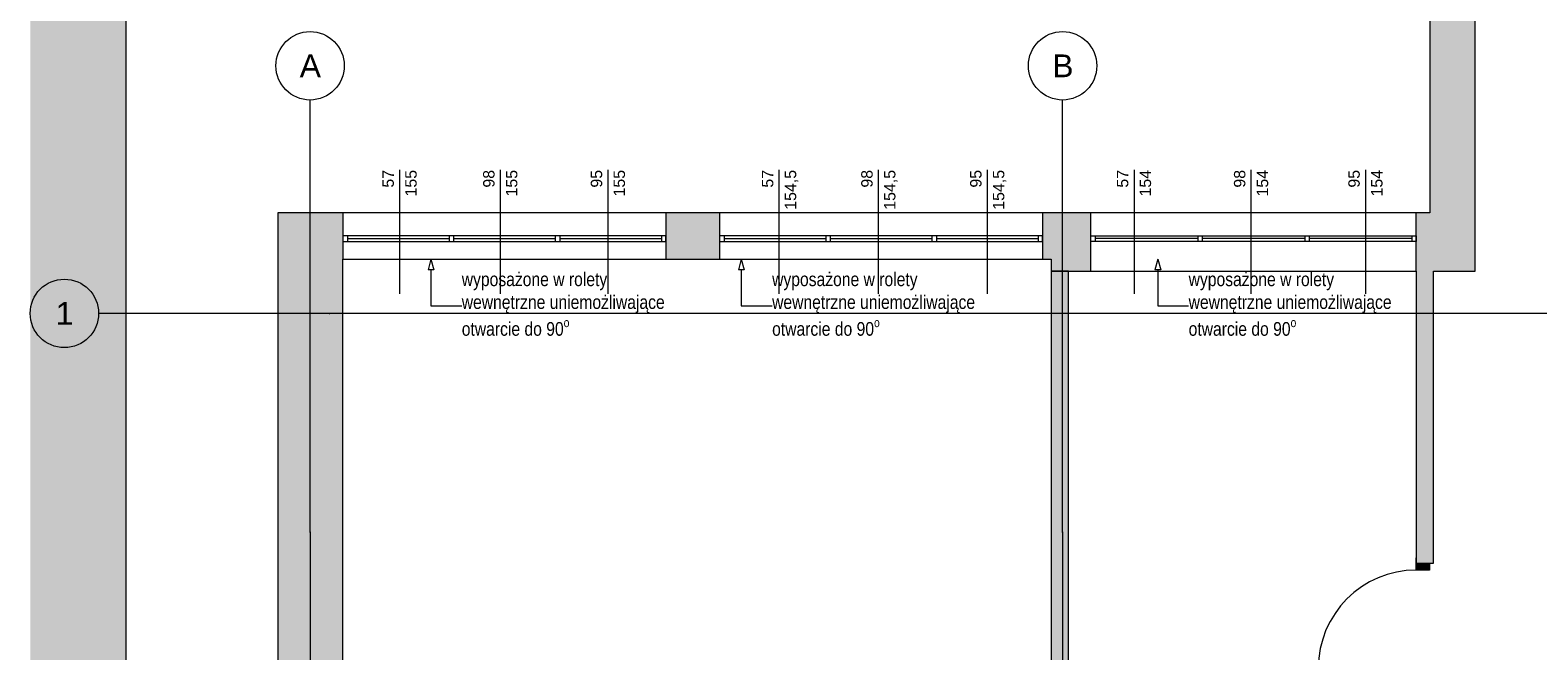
# Paper-space layout 'A-07 INWENTARYZACJA - PIĘTRO 4' of a CAD drawing. Header units: millimetres. Extents: x 0 to 500, y 0 to 350.
# Tile 4 of 13: x 92 to 224, y 219 to 274. Entities that reach past the tile are written whole.
import ezdxf
from ezdxf.xclip import XClip

# ---------------------------------------------------------------- set-up
doc = ezdxf.new("R2010")
doc.units = ezdxf.units.MM
doc.header["$MEASUREMENT"] = 0
doc.header["$XCLIPFRAME"] = 0
doc.linetypes.add('DASHDOTX2', pattern=[1000, 500, -250, 0, -250])
doc.linetypes.add('PRZERYWANA_DU_A', pattern=[550, 350, -200])
for name, color, linetype, lineweight in [('0_Nr_pióra__2', 8, 'Continuous', 13), ('A_stolarka_Nr_pióra__3', 252, 'Continuous', 13), ('A_ściany_Nr_pióra__1', 7, 'Continuous', 20), ('Drzwi Archicad_Nr_pióra__1', 7, 'Continuous', 20)]:
    doc.layers.add(name, color=color, linetype=linetype, lineweight=lineweight)
for name, color, linetype, lineweight, true_color in [('A_opis_Nr_pióra__255', 7, 'Continuous', 15, 0x242424), ('A_opis_Nr_pióra__8', 7, 'Continuous', 13, 0x4c4c4c), ('A_osie_Nr_pióra__16', 7, 'Continuous', 5, 0x0f0f0f), ('A_osie_Nr_pióra__76', 7, 'Continuous', 5, 0x2d2d2d), ('A_ściany_Nr_pióra__19', 7, 'Continuous', 5, 0x191919), ('Okna Archicada_Nr_pióra__19', 7, 'Continuous', 5, 0x191919)]:
    doc.layers.add(name, color=color, linetype=linetype, lineweight=lineweight, true_color=true_color)
for name, color, linetype in [('A_podrys', 7, 'Continuous'), ('A_ściany', 7, 'Continuous'), ('Drzwi Archicad', 7, 'Continuous')]:
    doc.layers.add(name, color=color, linetype=linetype)
doc.styles.add('STYL_AUTOMATYCZNY_1', font='arial.ttf')
doc.styles.add('STYL_AUTOMATYCZNY_2', font='ARIALN.TTF')

# ---------------------------------------------------------------- blocks, each defined once
blk = doc.blocks.new('Rysunek_1_1', base_point=(-1526.98, -281.1))
at = {"linetype": 'Continuous', "lineweight": 0, "true_color": 0x484848}
blk.add_hatch(color=251, dxfattribs=at).paths.add_polyline_path([(91.76, 97.97), (100.14, 97.97), (100.14, 306.78), (91.76, 306.78)])
at = {"layer": 'A_ściany', "linetype": 'Continuous', "lineweight": 0, "true_color": 0x000000}
for points in [[(214.5, 257.78), (218.5, 252.66), (218.5, 302.25), (214.5, 302.25)], [(119.19, 257.78), (113.48, 257.78), (119.19, 253.73)], [(113.48, 257.78), (113.48, 195.74), (119.19, 195.74), (119.19, 253.73)], [(152.22, 253.73), (152.22, 257.78), (147.52, 257.78), (147.52, 253.73)], [(181.31, 253.73), (181.31, 257.78), (180.55, 257.78), (180.55, 253.73)], [(181.31, 257.78), (181.31, 252.66), (184.77, 252.66), (184.77, 257.78)], [(213.33, 257.78), (213.33, 252.66), (218.5, 252.66), (214.5, 257.78)], [(181.31, 252.66), (181.31, 204.43), (182.81, 202.93), (182.81, 252.66)], [(213.33, 252.66), (213.33, 227.06), (214.83, 227.06), (214.83, 252.66)]]:
    blk.add_hatch(color=18, dxfattribs=at).paths.add_polyline_path(points)
at = {"layer": 'Drzwi Archicad', "linetype": 'Continuous', "lineweight": 0, "true_color": 0xfdfdfd}
blk.add_hatch(color=7, dxfattribs=at).paths.add_polyline_path([(214.48, 227.06), (213.33, 227.06), (213.33, 226.46), (214.48, 226.46)])
at = {"layer": '0_Nr_pióra__2', "color": 8, "linetype": 'PRZERYWANA_DU_A', "lineweight": 13, "flags": 128}
blk.add_lwpolyline([(100.14, 306.78), (100.14, 97.97)], dxfattribs=at)
at = {"layer": 'A_opis_Nr_pióra__255', "color": 250, "linetype": 'Continuous', "lineweight": 15, "true_color": 0x242424}
for p, q in [((126.91, 253.73), (126.66, 252.8)), ((127.16, 252.8), (126.66, 252.8)), ((126.91, 253.73), (127.16, 252.8)), ((126.91, 252.8), (126.91, 249.64)), ((154.13, 253.73), (153.88, 252.8)), ((154.38, 252.8), (153.88, 252.8)), ((154.13, 253.73), (154.38, 252.8)), ((154.13, 252.8), (154.13, 249.64)), ((190.66, 253.73), (190.41, 252.8)), ((190.91, 252.8), (190.41, 252.8)), ((190.66, 253.73), (190.91, 252.8)), ((190.66, 252.8), (190.66, 249.64)), ((126.91, 249.64), (129.61, 249.64)), ((154.13, 249.64), (156.83, 249.64)), ((190.66, 249.64), (193.36, 249.64))]:
    blk.add_line(p, q, dxfattribs=at)
at = {"layer": 'A_osie_Nr_pióra__16', "color": 250, "linetype": 'DASHDOTX2', "lineweight": 5, "true_color": 0x0f0f0f}
for p, q in [((116.31, 229.79), (116.31, 267.68)), ((182.31, 229.79), (182.31, 267.68)), ((118.01, 248.97), (97.76, 248.97)), ((342.21, 248.97), (118.01, 248.97)), ((118.01, 248.97), (118.01, 248.97)), ((116.31, 229.79), (116.31, 97.97)), ((182.31, 229.79), (182.31, 97.97))]:
    blk.add_line(p, q, dxfattribs=at)
for p in [(118.01, 248.97), (116.31, 229.79), (116.31, 229.79), (182.31, 229.79), (182.31, 229.79)]:
    blk.add_point(p, dxfattribs=at)
at = {"layer": 'A_osie_Nr_pióra__76', "color": 250, "linetype": 'Continuous', "lineweight": 5, "true_color": 0x2d2d2d}
for centre in [(116.31, 270.68), (182.31, 270.68), (94.76, 248.97)]:
    blk.add_circle(centre, 3, dxfattribs=at)
at = {"layer": 'A_stolarka_Nr_pióra__3', "color": 252, "linetype": 'Continuous', "lineweight": 13}
for p, q in [((124.15, 261.55), (124.15, 250.68)), ((132.99, 261.55), (132.99, 250.68)), ((142.42, 261.55), (142.42, 250.68)), ((157.43, 261.55), (157.43, 250.68)), ((166.14, 261.55), (166.14, 250.68)), ((175.69, 261.55), (175.69, 250.68)), ((188.57, 261.55), (188.57, 250.68)), ((198.83, 261.55), (198.83, 250.68)), ((208.87, 261.55), (208.87, 250.68))]:
    blk.add_line(p, q, dxfattribs=at)
at = {"layer": 'A_ściany_Nr_pióra__1', "color": 7, "linetype": 'Continuous', "lineweight": 20}
for p, q in [((119.19, 257.78), (119.19, 253.73)), ((147.52, 257.78), (147.52, 253.73)), ((152.22, 257.78), (152.22, 253.73)), ((180.55, 257.78), (180.55, 253.73)), ((184.77, 252.66), (184.77, 257.78)), ((213.33, 252.66), (213.33, 257.78)), ((213.33, 227.06), (213.33, 227.53)), ((213.33, 227.06), (214.48, 227.06)), ((214.48, 227.06), (214.83, 227.06)), ((214.83, 227.06), (214.83, 227.43))]:
    blk.add_line(p, q, dxfattribs=at)
at = {"layer": 'A_ściany_Nr_pióra__1', "color": 7, "linetype": 'Continuous', "lineweight": 20, "flags": 128}
for points in [[(218.5, 252.66), (218.5, 302.25)], [(214.5, 285.45), (214.5, 257.78)], [(119.19, 257.78), (113.48, 257.78)], [(113.48, 257.78), (113.48, 195.74)], [(152.22, 257.78), (147.52, 257.78)], [(181.31, 257.78), (180.55, 257.78)], [(184.77, 257.78), (181.31, 257.78)], [(214.5, 257.78), (213.33, 257.78)], [(119.19, 204.43), (119.19, 253.73)], [(147.52, 253.73), (152.22, 253.73)], [(180.55, 253.73), (181.31, 253.73)], [(181.31, 253.73), (181.31, 252.66)], [(181.31, 252.66), (184.77, 252.66)], [(181.31, 252.66), (181.31, 204.43)], [(182.81, 252.66), (181.31, 252.66)], [(182.81, 202.93), (182.81, 252.66)], [(213.33, 252.66), (213.33, 227.06)], [(214.83, 227.06), (214.83, 252.66)], [(214.83, 252.66), (218.5, 252.66)]]:
    blk.add_lwpolyline(points, dxfattribs=at)
at = {"layer": 'A_ściany_Nr_pióra__19', "color": 250, "linetype": 'Continuous', "lineweight": 5, "true_color": 0x191919}
for p, q in [((147.52, 257.78), (119.19, 257.78)), ((180.55, 257.78), (152.22, 257.78)), ((213.33, 257.78), (184.77, 257.78)), ((119.19, 253.73), (147.52, 253.73)), ((152.22, 253.73), (180.55, 253.73)), ((184.77, 252.66), (213.33, 252.66))]:
    blk.add_line(p, q, dxfattribs=at)
at = {"layer": 'Drzwi Archicad_Nr_pióra__1', "color": 7, "linetype": 'Continuous', "lineweight": 20}
for p, q in [((213.33, 227.06), (213.33, 227.53)), ((213.33, 227.06), (213.33, 227.53)), ((213.33, 226.46), (213.33, 227.06)), ((213.33, 227.06), (214.48, 227.06)), ((213.33, 227.06), (214.48, 227.06)), ((213.33, 227.06), (214.48, 227.06)), ((214.48, 226.46), (213.33, 226.46)), ((214.48, 227.06), (214.48, 226.46)), ((214.48, 227.06), (214.83, 227.06)), ((214.48, 227.06), (214.83, 227.06)), ((214.83, 227.06), (214.83, 227.43)), ((214.83, 227.06), (214.83, 227.43))]:
    blk.add_line(p, q, dxfattribs=at)
blk.add_arc((213.33, 217.86), 8.6, 90, 180, dxfattribs=at)
at = {"layer": 'Okna Archicada_Nr_pióra__19', "color": 250, "linetype": 'Continuous', "lineweight": 5, "true_color": 0x191919}
for p, q in [((147.52, 255.78), (119.19, 255.78)), ((119.19, 255.78), (119.19, 255.28)), ((119.19, 255.28), (147.52, 255.28)), ((119.59, 255.78), (119.59, 255.28)), ((119.59, 255.53), (128.5, 255.53)), ((128.5, 255.78), (128.5, 255.28)), ((128.9, 255.78), (128.9, 255.28)), ((128.9, 255.53), (137.81, 255.53)), ((137.81, 255.78), (137.81, 255.28)), ((138.21, 255.78), (138.21, 255.28)), ((138.21, 255.53), (147.12, 255.53)), ((147.12, 255.78), (147.12, 255.28)), ((147.52, 255.28), (147.52, 255.78)), ((180.55, 255.78), (152.22, 255.78)), ((152.22, 255.78), (152.22, 255.28)), ((152.22, 255.28), (180.55, 255.28)), ((152.62, 255.78), (152.62, 255.28)), ((152.62, 255.53), (161.53, 255.53)), ((161.53, 255.78), (161.53, 255.28)), ((161.93, 255.78), (161.93, 255.28)), ((161.93, 255.53), (170.84, 255.53)), ((170.84, 255.78), (170.84, 255.28)), ((171.24, 255.78), (171.24, 255.28)), ((171.24, 255.53), (180.15, 255.53)), ((180.15, 255.78), (180.15, 255.28)), ((180.55, 255.28), (180.55, 255.78)), ((184.77, 255.28), (184.77, 255.78)), ((184.77, 255.78), (213.33, 255.78)), ((213.33, 255.28), (184.77, 255.28)), ((185.17, 255.78), (185.17, 255.28)), ((194.16, 255.53), (185.17, 255.53)), ((194.16, 255.78), (194.16, 255.28)), ((194.56, 255.78), (194.56, 255.28)), ((203.54, 255.53), (194.56, 255.53)), ((203.54, 255.78), (203.54, 255.28)), ((203.94, 255.78), (203.94, 255.28)), ((212.93, 255.53), (203.94, 255.53)), ((212.93, 255.78), (212.93, 255.28)), ((213.33, 255.78), (213.33, 255.28))]:
    blk.add_line(p, q, dxfattribs=at)
at = {"layer": 'A_opis_Nr_pióra__8', "color": 251, "linetype": 'Continuous', "lineweight": 13, "true_color": 0x4c4c4c, "char_height": 1.2, "width": 18.9636, "attachment_point": 4, "line_spacing_factor": 1.000096, "style": 'STYL_AUTOMATYCZNY_2'}
for insert in [(129.61, 249.61), (156.83, 249.61), (193.36, 249.61)]:
    blk.add_mtext('\\A1;{\\pql;\\fArial Narrow|b0|i0|c238|p0;\\W1.000000;wyposażone w rolety wewnętrzne uniemożliwające otwarcie do 90\\fArial Narrow|b0|i0|c238|p0;\\W1.000000;\\A1{\\H.66x;\\So^  ;}}', dxfattribs=dict(at, insert=insert))
at = {"layer": 'A_osie_Nr_pióra__76', "color": 250, "linetype": 'Continuous', "lineweight": 5, "true_color": 0x2d2d2d, "char_height": 2, "attachment_point": 1, "style": 'STYL_AUTOMATYCZNY_1'}
for s, insert in [('\\A1;{\\pql;\\pt0;\\fArial|b0|i0|c238|p0;\\W1.000000;A}', (115.4, 271.68)), ('\\A1;{\\pql;\\pt0;\\fArial|b0|i0|c238|p0;\\W1.000000;B}', (181.4, 271.68)), ('\\A1;{\\pql;\\pt0;\\fArial|b0|i0|c238|p0;\\W1.000000;1}', (94, 249.97))]:
    blk.add_mtext(s, dxfattribs=dict(at, insert=insert))
at = {"layer": 'A_stolarka_Nr_pióra__3', "color": 252, "linetype": 'Continuous', "lineweight": 13, "char_height": 1, "attachment_point": 9, "rotation": 90, "style": 'STYL_AUTOMATYCZNY_1'}
for s, insert in [('\\A1;{\\pqr;\\fArial|b0|i0|c238|p0;\\W1.000000;57}', (123.67, 261.55)), ('\\A1;{\\pqr;\\fArial|b0|i0|c238|p0;\\W1.000000;155}', (125.67, 261.55)), ('\\A1;{\\pqr;\\fArial|b0|i0|c238|p0;\\W1.000000;98}', (132.5, 261.55)), ('\\A1;{\\pqr;\\fArial|b0|i0|c238|p0;\\W1.000000;155}', (134.5, 261.55)), ('\\A1;{\\pqr;\\fArial|b0|i0|c238|p0;\\W1.000000;95}', (141.94, 261.55)), ('\\A1;{\\pqr;\\fArial|b0|i0|c238|p0;\\W1.000000;155}', (143.94, 261.55)), ('\\A1;{\\pqr;\\fArial|b0|i0|c238|p0;\\W1.000000;57}', (156.95, 261.55)), ('\\A1;{\\pqr;\\fArial|b0|i0|c238|p0;\\W1.000000;154,5}', (159.13, 261.55)), ('\\A1;{\\pqr;\\fArial|b0|i0|c238|p0;\\W1.000000;98}', (165.66, 261.55)), ('\\A1;{\\pqr;\\fArial|b0|i0|c238|p0;\\W1.000000;154,5}', (167.83, 261.55)), ('\\A1;{\\pqr;\\fArial|b0|i0|c238|p0;\\W1.000000;95}', (175.21, 261.55)), ('\\A1;{\\pqr;\\fArial|b0|i0|c238|p0;\\W1.000000;154,5}', (177.38, 261.55)), ('\\A1;{\\pqr;\\fArial|b0|i0|c238|p0;\\W1.000000;57}', (188.08, 261.55)), ('\\A1;{\\pqr;\\fArial|b0|i0|c238|p0;\\W1.000000;154}', (190.08, 261.55)), ('\\A1;{\\pqr;\\fArial|b0|i0|c238|p0;\\W1.000000;98}', (198.35, 261.55)), ('\\A1;{\\pqr;\\fArial|b0|i0|c238|p0;\\W1.000000;154}', (200.35, 261.55)), ('\\A1;{\\pqr;\\fArial|b0|i0|c238|p0;\\W1.000000;95}', (208.38, 261.55)), ('\\A1;{\\pqr;\\fArial|b0|i0|c238|p0;\\W1.000000;154}', (210.38, 261.55))]:
    blk.add_mtext(s, dxfattribs=dict(at, insert=insert))

psp = doc.layouts.new('A-07 INWENTARYZACJA - PIĘTRO 4')

# ---------------------------------------------------------------- block references
at = {"layer": 'A_podrys', "color": 37, "linetype": 'Continuous', "lineweight": 5, "true_color": 0x656532}
ref = psp.add_blockref('Rysunek_1_1', (-1526.98, -281.1), dxfattribs=at)
XClip(ref).set_block_clipping_path([(91.7585396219, 97.9747949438), (342.2085108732, 306.7847949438)])

doc.saveas('drawing.dxf')
